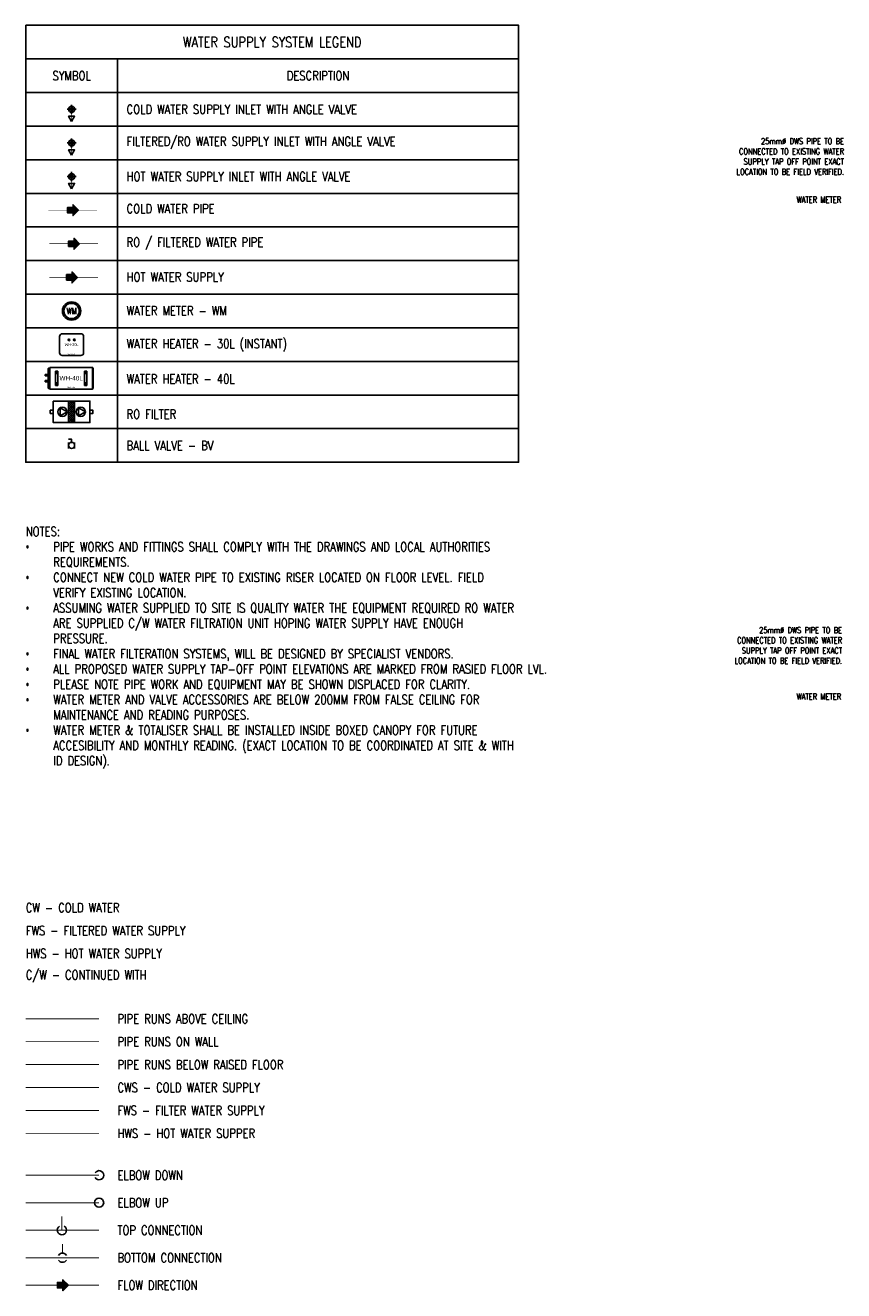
# Model space of a CAD drawing. Extents: x -750 to 58062, y -2404 to 18333.
# Tile 90 of 91: x 25222 to 38614, y -2404 to 18302. Entities that reach past the tile are written whole.
import ezdxf

# ---------------------------------------------------------------- set-up
doc = ezdxf.new("R2010")
doc.units = 0
doc.header["$MEASUREMENT"] = 0
doc.linetypes.add('CENTER', pattern=[2, 1.25, -0.25, 0.25, -0.25])
doc.linetypes.add('DASHED', pattern=[19.05, 12.7, -6.35])
for name, color, linetype, true_color in [('PLUMBIMG-WS-EQP', 30, 'Continuous', 0xff7f00), ('PLUMBING-WS-CW-PIPE', 5, 'Continuous', 0x0000ff), ('PLUMBING-WS-EQP', 30, 'Continuous', 0xff7f00), ('PLUMBING-WS-HWS-PIPE', 1, 'Continuous', 0xff0000), ('PLUMBING-WS-RO-FILT-CW-PIPE', 150, 'Continuous', 0x007fff), ('WATER-CW-PIPE', 5, 'Continuous', 0x0000ff), ('WATER-RO-FILT-CW-PIPE', 150, 'Continuous', 0x007fff)]:
    doc.layers.add(name, color=color, linetype=linetype, true_color=true_color)
for name, color, linetype in [('PLUMBING-WS-LGND-TEXT', 7, 'Continuous'), ('PLUMBING_EXISTING_WS_EQP', 7, 'Continuous'), ('TAG', 7, 'Continuous'), ('WATER-General Text', 7, 'Continuous')]:
    doc.layers.add(name, color=color, linetype=linetype)
doc.styles.add('ROMANS-100', font='romans.shx', dxfattribs={"width": 0.8})
doc.styles.get("Standard").update_dxf_attribs({"font": 'arial.ttf', "width": 0.8})

# ---------------------------------------------------------------- blocks, each defined once
blk = doc.blocks.new('RO - RO WATER PURIFIER')
at = {"layer": 'PLUMBING-WS-EQP'}
h = blk.add_hatch(dxfattribs=at)
h.set_pattern_fill('ANSI37', color=253, scale=200)
h.set_pattern_definition([(45, (-500, 12250), (-17.67767, 17.67767), []), (135, (-500, 12250), (-17.67767, -17.67767), [])])
h.paths.add_polyline_path([(-50, -175), (50, -175), (50, 175), (-50, 175)])
for points in [[(-350, 25), (-300, 25), (-300, -25), (-350, -25)], [(-300, 175), (300, 175), (300, -175), (-300, -175)], [(-50, 175), (50, 175), (50, -175), (-50, -175)], [(300, 25), (350, 25), (350, -25), (300, -25)]]:
    blk.add_lwpolyline(points, close=True, dxfattribs=at)
at = {"layer": 'PLUMBING-WS-EQP', "color": 5, "true_color": 0x0000ff}
blk.add_lwpolyline([(-75, 0), (-187, 65), (-187, -65)], close=True, dxfattribs=at)
at = {"layer": 'PLUMBING-WS-EQP', "color": 150, "true_color": 0x007fff}
blk.add_lwpolyline([(225, 0), (113, 65), (113, -65)], close=True, dxfattribs=at)
at = {"layer": 'PLUMBING-WS-EQP'}
for centre in [(-150, 0), (150, 0)]:
    blk.add_circle(centre, 75, dxfattribs=at)
blk = doc.blocks.new('WMESWH-30LTRS')
at = {"layer": 'PLUMBIMG-WS-EQP'}
blk.add_lwpolyline([(-173.5, 0), (173.5, 0, -0.4142136), (223.5, -50), (223.5, -356, -0.4142136), (173.5, -406), (-173.5, -406, -0.4142136), (-223.5, -356), (-223.5, -50, -0.4142136)], format="xyb", close=True, dxfattribs=at)
at = {"layer": 'PLUMBIMG-WS-EQP', "color": 5, "true_color": 0x0000ff}
for radius in [15, 10]:
    blk.add_circle((-50, -115), radius, dxfattribs=at)
at = {"layer": 'PLUMBIMG-WS-EQP', "color": 1, "true_color": 0xff0000}
for radius in [15, 10]:
    blk.add_circle((50, -115), radius, dxfattribs=at)
at = {"layer": 'PLUMBIMG-WS-EQP', "char_height": 50, "attachment_point": 5}
for s, width, insert in [('WH-30L', 101.296, (0, -203)), ('{\\H0.4x;447x406x447}', 166.953, (0, -381))]:
    blk.add_mtext_dynamic_manual_height_columns(s, width=width, gutter_width=0.247, heights=[0], dxfattribs=dict(at, insert=insert))
blk = doc.blocks.new('HW')
at = {"layer": 'PLUMBING-WS-HWS-PIPE'}
h = blk.add_hatch(color=256, dxfattribs=at)
h.dxf.hatch_style = 1
h.paths.add_polyline_path([(0, 25, 0.414214), (-25, 0), (0, 0)])
h.paths.add_polyline_path([(0, 25), (0, 0), (25, 0, 0.414214)])
h.paths.add_polyline_path([(25, 0), (0, 0), (0, -25, 0.414214)])
h.paths.add_polyline_path([(0, 0), (-25, 0, 0.414214), (0, -25)])
at = {"layer": 'PLUMBING-WS-HWS-PIPE', "color": 8, "true_color": 0x808080}
for p, q in [((-75, 0), (75, 0)), ((0, 75), (0, -75))]:
    blk.add_line(p, q, dxfattribs=at)
at = {"layer": 'PLUMBING-WS-HWS-PIPE', "const_width": 10}
blk.add_lwpolyline([(0, 0), (0, -200)], dxfattribs=at)
at = {"layer": 'PLUMBING-WS-HWS-PIPE'}
blk.add_lwpolyline([(0, -200), (50, -113), (-50, -113)], close=True, dxfattribs=at)
for radius in [50, 25]:
    blk.add_circle((0, 0), radius, dxfattribs=at)
blk = doc.blocks.new('RO')
at = {"layer": 'PLUMBING-WS-RO-FILT-CW-PIPE', "color": 8, "true_color": 0x808080}
for p, q in [((-75, 0), (75, 0)), ((0, 75), (0, -75))]:
    blk.add_line(p, q, dxfattribs=at)
at = {"layer": 'PLUMBING-WS-RO-FILT-CW-PIPE', "const_width": 10}
blk.add_lwpolyline([(0, 0), (0, -200)], dxfattribs=at)
at = {"layer": 'PLUMBING-WS-RO-FILT-CW-PIPE'}
blk.add_lwpolyline([(0, -200), (50, -113), (-50, -113)], close=True, dxfattribs=at)
for radius in [50, 25]:
    blk.add_circle((0, 0), radius, dxfattribs=at)
blk = doc.blocks.new('CW')
at = {"layer": 'PLUMBING-WS-CW-PIPE', "color": 8, "true_color": 0x808080}
for p, q in [((-75, 0), (75, 0)), ((0, 75), (0, -75))]:
    blk.add_line(p, q, dxfattribs=at)
at = {"layer": 'PLUMBING-WS-CW-PIPE', "const_width": 10}
blk.add_lwpolyline([(0, 0), (0, -200)], dxfattribs=at)
at = {"layer": 'PLUMBING-WS-CW-PIPE'}
blk.add_lwpolyline([(0, -200), (50, -113), (-50, -113)], close=True, dxfattribs=at)
for radius in [50, 25]:
    blk.add_circle((0, 0), radius, dxfattribs=at)
blk = doc.blocks.new('WS-BV')
at = {"layer": 'PLUMBING_EXISTING_WS_EQP', "color": 0}
for p, q in [((-50, 50), (-50, -50)), ((50, 50), (50, -50))]:
    blk.add_line(p, q, dxfattribs=at)
blk.add_lwpolyline([(0, 50), (0, 100), (50, 100)], dxfattribs=at)
blk.add_circle((0, 0), 50, dxfattribs=at)
blk = doc.blocks.new('EXISTING_WATER METER')
at = {"layer": 'PLUMBING_EXISTING_WS_EQP'}
for radius in [150, 125]:
    blk.add_circle((0, 0), radius, dxfattribs=at)
at = {"layer": 'PLUMBING_EXISTING_WS_EQP', "insert": (0, 0), "char_height": 100, "attachment_point": 5}
blk.add_mtext_dynamic_manual_height_columns('{\\Fromans|c0;WM}', width=361.32, gutter_width=1, heights=[0], dxfattribs=at)
blk = doc.blocks.new('CW FA')
at = {"layer": 'PLUMBING-WS-CW-PIPE'}
h = blk.add_hatch(color=256, dxfattribs=at)
h.dxf.hatch_style = 1
h.paths.add_polyline_path([(5, -31), (5, -62), (67, 0), (5, 62), (5, 31), (-57, 31), (-57, -31)])
blk.add_lwpolyline([(67, 0), (5, 62), (5, 31), (-57, 31), (-57, -31), (5, -31), (5, -62), (67, 0)], dxfattribs=at)
blk = doc.blocks.new('HW FA')
at = {"layer": 'PLUMBING-WS-HWS-PIPE'}
h = blk.add_hatch(color=256, dxfattribs=at)
h.dxf.hatch_style = 1
h.paths.add_polyline_path([(5, -31), (5, -62), (67, 0), (5, 62), (5, 31), (-57, 31), (-57, -31)])
blk.add_lwpolyline([(67, 0), (5, 62), (5, 31), (-57, 31), (-57, -31), (5, -31), (5, -62), (67, 0)], dxfattribs=at)
blk = doc.blocks.new('RO FA')
at = {"layer": 'PLUMBING-WS-RO-FILT-CW-PIPE'}
h = blk.add_hatch(color=256, dxfattribs=at)
h.dxf.hatch_style = 1
h.paths.add_polyline_path([(5, -31), (5, -62), (67, 0), (5, 62), (5, 31), (-57, 31), (-57, -31)])
blk.add_lwpolyline([(67, 0), (5, 62), (5, 31), (-57, 31), (-57, -31), (5, -31), (5, -62), (67, 0)], dxfattribs=at)
blk = doc.blocks.new('FLOW AROW')
h = blk.add_hatch(color=256)
h.dxf.hatch_style = 1
h.paths.add_polyline_path([(8, -50), (8, -100), (108, 0), (8, 100), (8, 50), (-92, 50), (-92, -50)])
blk.add_lwpolyline([(108, 0), (8, 100), (8, 50), (-92, 50), (-92, -50), (8, -50), (8, -100), (108, 0)])
blk = doc.blocks.new('WMESWH-40LTRS-H')
at = {"layer": 'PLUMBIMG-WS-EQP'}
for p, q in [((-375, 0), (-375, 156.5)), ((-241.5, 101.5), (-241.5, 81.5)), ((-231.5, 101.5), (-231.5, 81.5)), ((-219, 116.5), (-219, -116.5)), ((219, 116.5), (219, -116.5)), ((231.5, 101.5), (231.5, 81.5)), ((241.5, 101.5), (241.5, 81.5)), ((360, 166.5), (360, -166.5)), ((-241.5, -101.5), (-241.5, -81.5)), ((-231.5, -101.5), (-231.5, -81.5)), ((231.5, -101.5), (231.5, -81.5)), ((241.5, -101.5), (241.5, -81.5)), ((350, -171.5), (360, -166.5))]:
    blk.add_line(p, q, dxfattribs=at)
at = {"layer": 'PLUMBIMG-WS-EQP', "color": 1}
blk.add_lwpolyline([(-425, 40), (-375, 40), (-375, 60), (-425, 60)], close=True, dxfattribs=at)
at = {"layer": 'PLUMBIMG-WS-EQP'}
blk.add_lwpolyline([(-350, 166.5), (-365, 166.5, 0.4142136), (-375, 156.5), (-375, -156.5, 0.4142136), (-365, -166.5), (-350, -166.5)], format="xyb", dxfattribs=at)
blk.add_lwpolyline([(-350, 176.5), (350, 176.5), (350, -176.5), (-350, -176.5)], close=True, dxfattribs=at)
for points in [[(-219, 116.5), (-254, 116.5)], [(-254, 116.5), (-254, -116.5)], [(219, 116.5), (254, 116.5)], [(254, 116.5), (254, -116.5)], [(350, 176.5), (350, -176.5)], [(360, 166.5), (350, 176.5)], [(-219, -116.5), (-254, -116.5)], [(219, -116.5), (254, -116.5)]]:
    blk.add_lwpolyline(points, dxfattribs=at)
at = {"layer": 'PLUMBIMG-WS-EQP', "color": 5}
blk.add_lwpolyline([(-425, -60), (-375, -60), (-375, -40), (-425, -40)], close=True, dxfattribs=at)
at = {"layer": 'PLUMBIMG-WS-EQP'}
for centre, start, end in [((-236.5, 101.5), 0, 180), ((-236.5, 81.5), 180, 0), ((236.5, 101.5), 0, 180), ((236.5, 81.5), 180, 0), ((-236.5, -81.5), 0, 180), ((-236.5, -101.5), 180, 0), ((236.5, -81.5), 0, 180), ((236.5, -101.5), 180, 0)]:
    blk.add_arc(centre, 5, start, end, dxfattribs=at)
at = {"layer": 'PLUMBIMG-WS-EQP', "attachment_point": 5}
for s, width, insert, char_height in [('\\pxqc;WH-40L', 600.519, (0, 0), 75), ('\\pxqc;360%%C-735', 123.351, (0, -151.5), 20)]:
    blk.add_mtext_dynamic_manual_height_columns(s, width=width, gutter_width=1, heights=[0], dxfattribs=dict(at, insert=insert, char_height=char_height))

msp = doc.modelspace()

# ---------------------------------------------------------------- linework, layer by layer
for points in [[(25230, 18302), (33294, 18302), (33294, 17752), (25230, 17752)], [(25230, 17752), (33294, 17752), (33294, 17202), (25230, 17202)], [(26730, 17752), (26730, 17202), (25230, 17202), (25230, 17752)], [(26730, 17752), (33294, 17752), (33294, 17202), (26730, 17202)], [(26730, 17202), (26730, 16652), (25230, 16652), (25230, 17202)], [(26730, 17202), (33294, 17202), (33294, 16652), (26730, 16652)], [(26730, 16652), (26730, 16102), (25230, 16102), (25230, 16652)], [(26730, 16652), (33294, 16652), (33294, 16102), (26730, 16102)], [(26730, 16102), (26730, 15552), (25230, 15552), (25230, 16102)], [(26730, 16102), (33294, 16102), (33294, 15552), (26730, 15552)], [(26730, 15552), (26730, 15002), (25230, 15002), (25230, 15552)], [(26730, 15552), (33294, 15552), (33294, 15002), (26730, 15002)], [(26730, 15002), (26730, 14452), (25230, 14452), (25230, 15002)], [(26730, 15002), (33294, 15002), (33294, 14452), (26730, 14452)], [(26730, 14452), (26730, 13902), (25230, 13902), (25230, 14452)], [(26730, 14452), (33294, 14452), (33294, 13902), (26730, 13902)], [(26730, 13902), (26730, 13352), (25230, 13352), (25230, 13902)], [(26730, 13902), (33294, 13902), (33294, 13352), (26730, 13352)], [(26730, 13352), (26730, 12802), (25230, 12802), (25230, 13352)], [(26730, 13352), (33294, 13352), (33294, 12802), (26730, 12802)], [(26730, 12802), (26730, 12252), (25230, 12252), (25230, 12802)], [(26730, 12802), (33294, 12802), (33294, 12252), (26730, 12252)], [(26730, 12252), (26730, 11702), (25230, 11702), (25230, 12252)], [(26730, 12252), (33294, 12252), (33294, 11702), (26730, 11702)], [(26730, 11702), (26730, 11152), (25230, 11152), (25230, 11702)], [(26730, 11702), (33294, 11702), (33294, 11152), (26730, 11152)]]:
    msp.add_lwpolyline(points, close=True)
at = {"layer": 'PLUMBING-WS-HWS-PIPE', "ltscale": 5, "const_width": 10}
msp.add_lwpolyline([(25614, 14177), (26414, 14177)], dxfattribs=at)
at = {"layer": 'PLUMBING-WS-HWS-PIPE', "ltscale": 0.1, "const_width": 15}
msp.add_lwpolyline([(25230, 170), (26430, 170)], dxfattribs=at)
at = {"layer": 'TAG', "linetype": 'CENTER', "ltscale": 130, "const_width": 15}
msp.add_lwpolyline([(25230, 2045), (26430, 2045)], dxfattribs=at)
at = {"layer": 'TAG', "ltscale": 0.1, "const_width": 15}
msp.add_lwpolyline([(25230, 1670), (26430, 1670)], dxfattribs=at)
at = {"layer": 'TAG', "linetype": 'DASHED', "ltscale": 5, "const_width": 15}
msp.add_lwpolyline([(25230, 1295), (26430, 1295)], dxfattribs=at)
at = {"layer": 'TAG', "const_width": 15}
for points in [[(25230, -515), (26430, -515)], [(25230, -965), (26430, -965)], [(25821, -1415), (25821, -1190)], [(25230, -1415), (26430, -1415)], [(26055, -1415), (26430, -1415)], [(25830, -1790), (25830, -1640)], [(25230, -1865), (26430, -1865)], [(25230, -2315), (26430, -2315)]]:
    msp.add_lwpolyline(points, dxfattribs=at)
at = {"layer": 'TAG'}
msp.add_circle((26430, -965), 75, dxfattribs=at)
for centre, start, end in [((26430, -515), 210, 150), ((25821, -1415), 120, 60), ((25830, -1865), 30, 150), ((25830, -1865), 210, 330)]:
    msp.add_arc(centre, 75, start, end, dxfattribs=at)
at = {"layer": 'WATER-CW-PIPE'}
for points, const_width in [([(25597, 15277), (26397, 15277)], 10), ([(25230, 920), (26430, 920)], 15)]:
    msp.add_lwpolyline(points, dxfattribs=dict(at, const_width=const_width))
at = {"layer": 'WATER-RO-FILT-CW-PIPE', "const_width": 10}
msp.add_lwpolyline([(25614, 14727), (26414, 14727)], dxfattribs=at)
at = {"layer": 'WATER-RO-FILT-CW-PIPE', "ltscale": 0.1, "const_width": 15}
msp.add_lwpolyline([(25230, 545), (26430, 545)], dxfattribs=at)

# ---------------------------------------------------------------- block references
for name, p in [('CW', (25980, 16927)), ('RO', (25980, 16377)), ('HW', (25980, 15827))]:
    msp.add_blockref(name, p)
for name, p, xscale, yscale, zscale in [('CW FA', (25997, 15277), 1.44, 1.44, 1.44), ('RO FA', (26014, 14727), 1.44, 1.44, 1.44), ('HW FA', (25980, 14177), 1.44, 1.44, 1.44), ('FLOW AROW', (25830, -2315), 0.8959585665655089, 0.8959585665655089, 0.8959585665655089)]:
    msp.add_blockref(name, p, dxfattribs=dict(xscale=xscale, yscale=yscale, zscale=zscale))
at = {"layer": 'PLUMBIMG-WS-EQP', "xscale": 0.878533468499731, "yscale": 0.878533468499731, "zscale": 0.878533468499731}
msp.add_blockref('WMESWH-30LTRS', (25980, 13255), dxfattribs=at)
at = {"layer": 'PLUMBIMG-WS-EQP'}
msp.add_blockref('WMESWH-40LTRS-H', (25973, 12527), dxfattribs=at)
at = {"layer": 'PLUMBING-WS-EQP'}
msp.add_blockref('RO - RO WATER PURIFIER', (25980, 11977), dxfattribs=at)
at = {"layer": 'PLUMBING_EXISTING_WS_EQP'}
msp.add_blockref('EXISTING_WATER METER', (25980, 13627), dxfattribs=at)
at = {"layer": 'PLUMBING_EXISTING_WS_EQP', "xscale": -1}
msp.add_blockref('WS-BV', (25980, 11427), dxfattribs=at)

# ---------------------------------------------------------------- texts
at = {"layer": 'PLUMBING-WS-LGND-TEXT', "char_height": 150}
for s, width, gutter_width, heights, insert, attachment_point in [('\\pxqc;{\\Fromans|c0;SYMBOL}', 664.99, 15541, [500], (25980, 17477), 5), ('\\pxqc;{\\Fromans|c0;DESCRIPTION}', 1053.89, 15541, [500], (30012, 17477), 5), ('{\\Fromans|c0;COLD WATER SUPPLY INLET WITH ANGLE VALVE}', 8100, 4987, [0], (26880, 16927), 4), ('{\\Fromans|c0;FILTERED/RO WATER SUPPLY INLET WITH ANGLE VALVE}', 8100, 4987, [0], (26880, 16377), 4), ('\\pxqj;{\\Fromans|c0;HOT WATER SUPPLY INLET WITH ANGLE VALVE}', 8100, 4987, [0], (26880, 15827), 4), ('{\\Fromans|c0;HOT WATER SUPPLY}', 5683.16, 4987, [0], (26880, 14183), 4), ('{\\Fromans|c0;WATER METER - WM}', 5683.16, 4987, [0], (26880, 13631), 4), ('{\\Fromans|c0;WATER HEATER - 30L (INSTANT)}', 8100, 4987, [0], (26880, 13066), 4), ('{\\Fromans|c0;WATER HEATER - 40L }', 8100, 4987, [0], (26880, 12516), 4), ('{\\Fromans|c0;RO FILTER}', 8100, 4987, [0], (26880, 11939), 4)]:
    msp.add_mtext_dynamic_manual_height_columns(s, width=width, gutter_width=gutter_width, heights=heights, dxfattribs=dict(at, insert=insert, attachment_point=attachment_point))
at = {"layer": 'TAG', "char_height": 150, "attachment_point": 4, "style": 'ROMANS-100'}
for s, width, insert in [('ELBOW DOWN', 2322.58, (26730, -515)), ('ELBOW UP', 2322.58, (26730, -965)), ('TOP CONNECTION', 2322.58, (26730, -1415)), ('BOTTOM CONNECTION', 3018.56, (26730, -1865)), ('FLOW DIRECTION', 3018.56, (26730, -2315))]:
    msp.add_mtext_dynamic_manual_height_columns(s, width=width, gutter_width=1.5, heights=[0], dxfattribs=dict(at, insert=insert))
at = {"layer": 'WATER-General Text'}
for s, width, gutter_width, heights, insert, char_height, attachment_point in [('\\pxqc;{\\Fromans|c0;WATER SUPPLY SYSTEM LEGEND}', 6750, 23311, [750], (29262, 18027), 170, 5), ('\\pxqr,t2;{\\Fromans|c0;25mm%%C DWS PIPE TO BE CONNECTED TO EXISTING WATER SUPPLY TAP OFF POINT EXACT LOCATION TO BE FIELD VERIFIED.}', 2074.11, 1, [0], (38619, 16155), 100, 6), ('{\\Fromans|c0;COLD WATER PIPE}', 4350, 23311, [750], (26880, 15302), 150, 4), ('{\\Fromans|c0;WATER METER }', 1092.13, 15541, [500], (38573, 15448), 100, 6), ('{\\Fromans|c0;RO / FILTERED WATER PIPE}', 4350, 23311, [750], (26880, 14728), 150, 4), ('{\\Fromans|c0;BALL VALVE - BV}', 4350, 23311, [750], (26880, 11426), 150, 4), ('{\\Fromans|c0;NOTES:\\P\\pxi-3,l3,t3;{\\fSymbol|b0|i0|c2|p18;·^I}PIPE WORKS AND FITTINGS SHALL COMPLY WITH THE DRAWINGS AND LOCAL AUTHORITIES REQUIREMENTS.\\P{\\fSymbol|b0|i0|c2|p18;·^I}CONNECT NEW COLD WATER PIPE TO EXISTING RISER LOCATED ON FLOOR LEVEL. FIELD VERIFY EXISTING LOCATION.\\P{\\fSymbol|b0|i0|c2|p18;·^I}ASSUMING WATER SUPPLIED TO SITE IS QUALITY WATER THE EQUIPMENT REQUIRED RO WATER ARE SUPPLIED C/W WATER FILTRATION UNIT HOPING WATER SUPPLY HAVE ENOUGH PRESSURE.\\P{\\fSymbol|b0|i0|c2|p18;·^I}FINAL WATER FILTERATION SYSTEMS, WILL BE DESIGNED BY SPECIALIST VENDORS.\\P{\\fSymbol|b0|i0|c2|p18;·^I}ALL PROPOSED WATER SUPPLY TAP-OFF POINT ELEVATIONS ARE MARKED FROM RASIED FLOOR LVL.\\P{\\fSymbol|b0|i0|c2|p18;·^I}PLEASE NOTE PIPE WORK AND EQUIPMENT MAY BE SHOWN DISPLACED FOR CLARITY.\\P{\\fSymbol|b0|i0|c2|p18;·^I}WATER METER AND VALVE ACCESSORIES ARE BELOW 200MM FROM FALSE CEILING FOR MAINTENANCE AND READING PURPOSES.\\P{\\fSymbol|b0|i0|c2|p18;·^I}WATER METER & TOTALISER SHALL BE INSTALLED INSIDE BOXED CANOPY FOR FUTURE ACCESIBILITY AND MONTHLY READING. (EXACT LOCATION TO BE COORDINATED AT SITE & WITH ID DESIGN).}', 8073.7, 17210, [6169], (25230, 10094), 150, 1), ('\\pxqr,t2;{\\Fromans|c0;25mm%%C DWS PIPE TO BE CONNECTED TO EXISTING WATER SUPPLY TAP OFF POINT EXACT LOCATION TO BE FIELD VERIFIED.}', 2074.11, 1, [0], (38588, 8154), 100, 6), ('{\\Fromans|c0;WATER METER }', 1092.13, 15541, [500], (38573, 7319), 100, 6), ('{\\Fromans|c0;CW - COLD WATER}', 4350, 23311, [750], (25230, 3863), 150, 4), ('{\\Fromans|c0;FWS - FILTERED WATER SUPPLY}', 4350, 23311, [750], (25230, 3488), 150, 4), ('{\\Fromans|c0;HWS - HOT WATER SUPPLY}', 4350, 23311, [750], (25230, 3113), 150, 4), ('{\\Fromans|c0;C/W - CONTINUED WITH }', 4350, 23311, [750], (25230, 2738), 150, 4), ('{\\Fromans|c0;PIPE RUNS ABOVE CEILING}', 4350, 23311, [750], (26730, 2045), 150, 4), ('{\\Fromans|c0;PIPE RUNS ON WALL}', 4350, 23311, [750], (26730, 1670), 150, 4), ('{\\Fromans|c0;PIPE RUNS BELOW RAISED FLOOR}', 4350, 23311, [750], (26730, 1295), 150, 4), ('{\\Fromans|c0;CWS - COLD WATER SUPPLY}', 4350, 23311, [750], (26730, 920), 150, 4), ('{\\Fromans|c0;FWS - FILTER WATER SUPPLY}', 4350, 23311, [750], (26730, 545), 150, 4), ('{\\Fromans|c0;HWS - HOT WATER SUPPER}', 4350, 23311, [750], (26730, 170), 150, 4)]:
    msp.add_mtext_dynamic_manual_height_columns(s, width=width, gutter_width=gutter_width, heights=heights, dxfattribs=dict(at, insert=insert, char_height=char_height, attachment_point=attachment_point))

doc.saveas('drawing.dxf')
